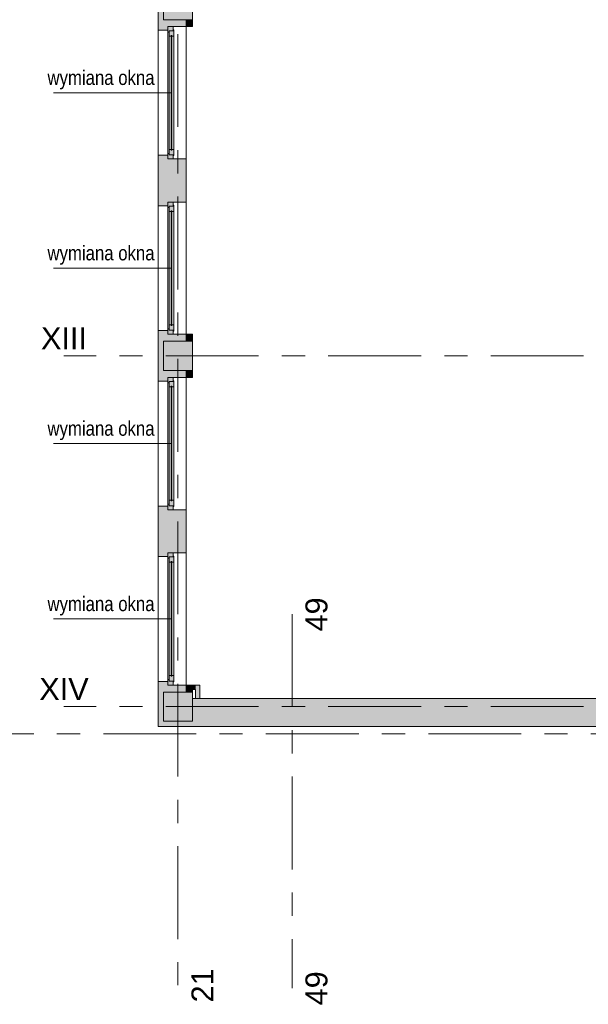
# Model space of a CAD drawing. Header units: centimetres. Extents: x -8590 to 14779, y -8842 to 3760.
# Tile 5 of 28: x 10905 to 11683, y 1 to 1348. Entities that reach past the tile are written whole.
import ezdxf

# ---------------------------------------------------------------- set-up
doc = ezdxf.new("R2010")
doc.units = ezdxf.units.CM
doc.linetypes.add('Oś', pattern=[222.25, 127, -31.75, 31.75, -31.75])
for name, color, linetype, lineweight in [('A-GLAZ', 151, 'Continuous', 13), ('A-GLAZ-IDEN', 152, 'Continuous', 13), ('A-WALL', 113, 'Continuous', 13), ('A-WALL-PATT', 111, 'Continuous', 13), ('S-COLS', 52, 'Continuous', 13), ('S-GRID', 1, 'Continuous', 13), ('S-GRID-IDEN', 1, 'Continuous', 13)]:
    doc.layers.add(name, color=color, linetype=linetype, lineweight=lineweight)
doc.styles.add('Arial Narrow_5', font='ARIALN.TTF', dxfattribs={"height": 0.2})
doc.styles.add('Arial_2', font='arial.ttf', dxfattribs={"height": 30})

# ---------------------------------------------------------------- blocks, each defined once
blk = doc.blocks.new('Pawilon E_rvt-1-3_piętro I __3_90 m_ - wyburzenia i zamurowania')
at = {"layer": 'S-GRID', "linetype": 'Oś'}
for p, q in [((-1056.6, 534.8), (-1056.6, 23.2)), ((368, 371.3), (-1702.9, 371.3))]:
    blk.add_line(p, q, dxfattribs=at)
at = {"layer": 'S-GRID-IDEN', "char_height": 30, "width": 48.3, "attachment_point": 5, "rotation": 90, "line_spacing_factor": 0.936439, "style": 'Arial_2'}
for insert in [(-1023.1, 534.5), (-1023.1, 22.8)]:
    blk.add_mtext('\\pxqc,t4.23333,8.46667,12.7,16.93333,21.16667,25.4,29.63333,33.86667,38.1,42.33333,46.56667,50.8,55.03333,59.26667,63.5,67.73333,71.96667,76.2,80.43333,84.66667,88.9,93.13333,97.36667,101.6,105.83333,110.06667,114.3,118.53333,122.76667,127,131.23333,135.46667;{49}', dxfattribs=dict(at, insert=insert))
blk = doc.blocks.new('M_Concrete-Square-Column - 400 x 400mm-1512407-3_piętro I __3_90 m_ - wyburzenia i zamurowania')
at = {"layer": 'S-COLS', "lineweight": 9}
blk.add_hatch(color=253, dxfattribs=at).paths.add_polyline_path([(20, -20), (20, 20), (-20, 20), (-20, -20), (11, -20)], flags=0)
for p, q in [((20, 20), (-20, 20)), ((-20, 20), (-20, -20)), ((20, -20), (20, 20)), ((-20, -20), (20, -20))]:
    blk.add_line(p, q, dxfattribs=at)
blk = doc.blocks.new('Okno - automatyczna etykieta - 181x181 _nietypowy podział_-2208595-3_piętro I __3_90 m_ - wyburzenia i zamurowania')
at = {"layer": 'A-GLAZ', "lineweight": 9}
h = blk.add_hatch(color=253, dxfattribs=at)
h.paths.add_polyline_path([(90.5, -0.8), (90.5, 1.5), (85, 1.5), (85, -4), (83, -4), (83, -6), (90.5, -6)], flags=0)
h.paths.add_polyline_path([(-83, -6), (-83, -4), (-85, -4), (-85, 1.5), (-90.5, 1.5), (-90.5, -6), (-85, -6)], flags=0)
h = blk.add_hatch(color=253, dxfattribs=at)
h.paths.add_polyline_path([(86, 1.8), (86, 2.5), (77.5, 2.5), (77.5, -0.3), (78.5, -0.3), (78.5, -1.3), (77.5, -1.3), (77.5, -4), (85, -4), (85, 1.5), (86, 1.5)], flags=0)
h.paths.add_polyline_path([(-77.5, 1.5), (-77.5, 2.5), (-86, 2.5), (-86, 1.5), (-85, 1.5), (-85, -4), (-77.5, -4), (-77.5, -1.3), (-78.5, -1.3), (-78.5, -0.3), (-77.5, -0.3)], flags=0)
blk.add_hatch(color=253, dxfattribs=at).paths.add_polyline_path([(78.5, -0.8), (78.5, -0.3), (-78.5, -0.3), (-78.5, -1.3), (78.5, -1.3)], flags=0)
for p, q in [((-90.5, 1.5), (-85, 1.5)), ((-90.5, -6), (-90.5, 1.5)), ((-86, 2.5), (-77.5, 2.5)), ((-86, 1.5), (-86, 2.5)), ((-85, 1.5), (-86, 1.5)), ((-85, -4), (-85, 1.5)), ((-85, 1.5), (-85, -4)), ((-77.5, 2.5), (-77.5, -0.3)), ((77.5, 2.5), (-77.5, 2.5)), ((77.5, 2.5), (86, 2.5)), ((77.5, -0.3), (77.5, 2.5)), ((85, 1.5), (85, -4)), ((86, 1.5), (85, 1.5)), ((85, 1.5), (90.5, 1.5)), ((85, -4), (85, 1.5)), ((86, 2.5), (86, 1.5)), ((90.5, 1.5), (90.5, -6)), ((-83, -6), (-90.5, -6)), ((-90.5, -6), (90.5, -6)), ((-77.5, -4), (-85, -4)), ((-85, -4), (-83, -4)), ((-83, -4), (-83, -6)), ((83, -6), (-83, -6)), ((-78.5, -1.3), (-78.5, -0.3)), ((-78.5, -0.3), (78.5, -0.3)), ((-78.5, -0.3), (-78.5, -1.3)), ((-77.5, -0.3), (-78.5, -0.3)), ((78.5, -1.3), (-78.5, -1.3)), ((-78.5, -1.3), (-77.5, -1.3)), ((-77.5, -1.3), (-77.5, -4)), ((77.5, -4), (-77.5, -4)), ((78.5, -0.3), (77.5, -0.3)), ((77.5, -1.3), (78.5, -1.3)), ((77.5, -4), (77.5, -1.3)), ((85, -4), (77.5, -4)), ((78.5, -0.3), (78.5, -1.3)), ((78.5, -1.3), (78.5, -0.3)), ((83, -4), (85, -4)), ((83, -6), (83, -4)), ((90.5, -6), (83, -6))]:
    blk.add_line(p, q, dxfattribs=at)
blk = doc.blocks.new('Okno - automatyczna etykieta - 181x181 _nietypowy podział_-2208597-3_piętro I __3_90 m_ - wyburzenia i zamurowania')
at = {"layer": 'A-GLAZ', "lineweight": 9}
h = blk.add_hatch(color=253, dxfattribs=at)
h.paths.add_polyline_path([(-90.5, -1.5), (-85, -1.5), (-85, 4), (-83, 4), (-83, 6), (-90.5, 6), (-90.5, 0.8)], flags=0)
h.paths.add_polyline_path([(83, 6), (83, 4), (85, 4), (85, -1.5), (90.5, -1.5), (90.5, 6), (85, 6)], flags=0)
h = blk.add_hatch(color=253, dxfattribs=at)
h.paths.add_polyline_path([(-86, -1.8), (-86, -2.5), (-77.5, -2.5), (-77.5, 0.3), (-78.5, 0.3), (-78.5, 1.3), (-77.5, 1.3), (-77.5, 4), (-85, 4), (-85, -1.5), (-86, -1.5)], flags=0)
h.paths.add_polyline_path([(77.5, 0.3), (77.5, -2.5), (86, -2.5), (86, -1.5), (85, -1.5), (85, 4), (77.5, 4), (77.5, 1.3), (78.5, 1.3), (78.5, 0.3)], flags=0)
blk.add_hatch(color=253, dxfattribs=at).paths.add_polyline_path([(-78.5, 1.3), (-78.5, 0.3), (78.5, 0.3), (78.5, 1.3), (-52.1, 1.3)], flags=0)
for p, q in [((-83, 6), (-90.5, 6)), ((-90.5, 6), (-90.5, -1.5)), ((-90.5, 6), (90.5, 6)), ((-77.5, 4), (-85, 4)), ((-85, 4), (-85, -1.5)), ((-85, -1.5), (-85, 4)), ((-85, 4), (-83, 4)), ((-83, 4), (-83, 6)), ((83, 6), (-83, 6)), ((78.5, 1.3), (-78.5, 1.3)), ((-78.5, 1.3), (-78.5, 0.3)), ((-78.5, 0.3), (-78.5, 1.3)), ((-78.5, 1.3), (-77.5, 1.3)), ((-78.5, 0.3), (78.5, 0.3)), ((-77.5, 0.3), (-78.5, 0.3)), ((-77.5, 1.3), (-77.5, 4)), ((77.5, 4), (-77.5, 4)), ((-77.5, -2.5), (-77.5, 0.3)), ((85, 4), (77.5, 4)), ((77.5, 4), (77.5, 1.3)), ((77.5, 1.3), (78.5, 1.3)), ((77.5, 0.3), (77.5, -2.5)), ((78.5, 0.3), (77.5, 0.3)), ((78.5, 0.3), (78.5, 1.3)), ((78.5, 1.3), (78.5, 0.3)), ((90.5, 6), (83, 6)), ((83, 6), (83, 4)), ((83, 4), (85, 4)), ((85, -1.5), (85, 4)), ((85, 4), (85, -1.5)), ((90.5, -1.5), (90.5, 6)), ((-90.5, -1.5), (-85, -1.5)), ((-85, -1.5), (-86, -1.5)), ((-86, -1.5), (-86, -2.5)), ((-86, -2.5), (-77.5, -2.5)), ((77.5, -2.5), (-77.5, -2.5)), ((77.5, -2.5), (86, -2.5)), ((86, -1.5), (85, -1.5)), ((85, -1.5), (90.5, -1.5)), ((86, -2.5), (86, -1.5))]:
    blk.add_line(p, q, dxfattribs=at)
blk = doc.blocks.new('etykieta wymiana okna - etykieta okno 1S z hp dół-2316400-3_piętro I __3_90 m_ - wyburzenia i zamurowania')
at = {"layer": 'A-GLAZ-IDEN'}
blk.add_line((0, 1.648), (0, 0.048), dxfattribs=at)
at = {"layer": 'A-GLAZ-IDEN', "insert": (-0.307, 1.429), "char_height": 0.2, "width": 1.409, "attachment_point": 3, "rotation": 90, "line_spacing_factor": 0.949189, "style": 'Arial Narrow_5'}
blk.add_mtext('\\pxqr,t6.35,12.7,19.05,25.4,31.75,38.1,44.45,50.8,57.15,63.5,69.85,76.2,82.55,88.9,95.25,101.6,107.95,114.3,120.65,127,133.35,139.7,146.05,152.4,158.75,165.1,171.45,177.8,184.15,190.5,196.85,203.2;{wymiana okna}', dxfattribs=at)

msp = doc.modelspace()

# ---------------------------------------------------------------- hatches: boundary and pattern name
at = {"layer": 'A-WALL-PATT'}
h = msp.add_hatch(color=9, dxfattribs=at)
h.paths.add_polyline_path([(11132.9, 381.3), (11132.9, 388.3), (11101.9, 388.3), (11101.9, 428.3), (11132.9, 428.3), (11132.9, 437.8), (11107.9, 437.8), (11107.9, 442.8), (11094.9, 442.8), (11094.9, 381.3), (11101.9, 381.3)], flags=0)
h.paths.add_polyline_path([(11107.9, 613.8), (11107.9, 618.8), (11132.9, 618.8), (11132.9, 677.8), (11107.9, 677.8), (11107.9, 682.8), (11094.9, 682.8), (11094.9, 613.8)], flags=0)
h.paths.add_polyline_path([(11094.9, 853.8), (11107.9, 853.8), (11107.9, 858.8), (11132.9, 858.8), (11132.9, 868.3), (11101.9, 868.3), (11101.9, 908.3), (11132.9, 908.3), (11132.9, 917.8), (11107.9, 917.8), (11107.9, 922.8), (11094.9, 922.8), (11094.9, 858.8)], flags=0)
h.paths.add_polyline_path([(11094.9, 1093.8), (11107.9, 1093.8), (11107.9, 1098.8), (11132.9, 1098.8), (11132.9, 1157.8), (11107.9, 1157.8), (11107.9, 1162.8), (11094.9, 1162.8), (11094.9, 1098.8)], flags=0)
h.paths.add_polyline_path([(11105.1, 1333.8), (11107.9, 1333.8), (11107.9, 1338.8), (11132.9, 1338.8), (11132.9, 1348.3), (11101.9, 1348.3), (11101.9, 1383.3), (11094.9, 1383.3), (11094.9, 1333.8)], flags=0)
for points in [[(11136.9, 1338.8), (11141.9, 1338.8), (11141.9, 1348.3), (11132.9, 1348.3), (11132.9, 1338.8)], [(11141.9, 908.3), (11141.9, 917.8), (11132.9, 917.8), (11132.9, 908.3), (11140, 908.3)], [(11132.9, 858.8), (11141.9, 858.8), (11141.9, 868.3), (11132.9, 868.3)], [(11132.9, 428.3), (11141.9, 428.3), (11141.9, 437.8), (11132.9, 437.8)], [(11141.9, 431.8), (11145.9, 431.8), (11145.9, 437.8), (11141.9, 437.8), (11141.9, 437.2)], [(11151.9, 419.3), (11151.9, 437.8), (11145.9, 437.8), (11145.9, 419.3)]]:
    msp.add_hatch(color=9, dxfattribs=at).paths.add_polyline_path(points, flags=0)
h = msp.add_hatch(color=9, dxfattribs=at)
h.paths.add_polyline_path([(12351.4, 381.3), (12356.4, 381.3), (12356.4, 394.3), (12351.4, 394.3), (12351.4, 419.3), (12341.9, 419.3), (12341.9, 388.3), (12301.9, 388.3), (12301.9, 419.3), (12292.4, 419.3), (12292.4, 394.3), (12287.4, 394.3), (12287.4, 381.3), (12341.9, 381.3)], flags=0)
h.paths.add_polyline_path([(11942.4, 381.3), (11942.4, 394.3), (11937.4, 394.3), (11937.4, 419.3), (11934.9, 419.3), (11934.9, 400.3), (11922.9, 400.3), (11922.9, 419.3), (11878.4, 419.3), (11878.4, 394.3), (11873.4, 394.3), (11873.4, 381.3), (11937.4, 381.3)], flags=0)
h.paths.add_polyline_path([(12826.9, 381.3), (12864.9, 381.3), (12864.9, 419.3), (12826.9, 419.3), (12826.9, 383.8)], flags=0)
h.paths.add_polyline_path([(11787.4, 381.3), (11792.4, 381.3), (11792.4, 394.3), (11787.4, 394.3), (11787.4, 419.3), (11741.9, 419.3), (11741.9, 388.3), (11701.9, 388.3), (11701.9, 419.3), (11141.9, 419.3), (11141.9, 388.3), (11132.9, 388.3), (11132.9, 381.3), (11741.9, 381.3)], flags=0)
h.paths.add_polyline_path([(12580.4, 381.3), (12636.9, 381.3), (12636.9, 419.3), (12532.4, 419.3), (12532.4, 394.3), (12527.4, 394.3), (12527.4, 381.3), (12575.4, 381.3)], flags=0)

# ---------------------------------------------------------------- linework, layer by layer
at = {"layer": 'A-WALL', "lineweight": 9}
for p, q in [((11094.9, 381.3), (11094.9, 2338.3)), ((11132.9, 1348.3), (11132.9, 1338.8)), ((11141.9, 1338.8), (11141.9, 1348.3)), ((11115.4, 1338.8), (11141.9, 1338.8)), ((11132.9, 1338.8), (11132.9, 908.3)), ((11094.9, 1333.8), (11107.9, 1333.8)), ((11107.9, 1162.8), (11094.9, 1162.8)), ((11132.9, 1157.8), (11115.4, 1157.8)), ((11094.9, 1093.8), (11107.9, 1093.8)), ((11115.4, 1098.8), (11132.9, 1098.8)), ((11107.9, 922.8), (11094.9, 922.8)), ((11141.9, 917.8), (11115.4, 917.8)), ((11141.9, 908.3), (11141.9, 917.8)), ((11132.9, 868.3), (11132.9, 437.8)), ((11141.9, 858.8), (11141.9, 868.3)), ((11094.9, 853.8), (11107.9, 853.8)), ((11115.4, 858.8), (11141.9, 858.8)), ((11107.9, 682.8), (11094.9, 682.8)), ((11132.9, 677.8), (11115.4, 677.8)), ((11094.9, 613.8), (11107.9, 613.8)), ((11115.4, 618.8), (11132.9, 618.8)), ((11107.9, 442.8), (11094.9, 442.8)), ((11151.9, 437.8), (11115.4, 437.8)), ((11132.9, 437.8), (11132.9, 428.3)), ((11141.9, 437.8), (11141.9, 428.3)), ((11141.9, 431.8), (11145.9, 431.8)), ((11145.9, 431.8), (11145.9, 419.3)), ((11151.9, 419.3), (11151.9, 437.8)), ((11701.9, 419.3), (11141.9, 419.3)), ((11094.9, 381.3), (12636.9, 381.3))]:
    msp.add_line(p, q, dxfattribs=at)
at = {"layer": 'S-GRID', "linetype": 'Oś'}
for p, q in [((11121.9, 2884.3), (11121.9, 27.1)), ((13677, 888.3), (10965.8, 888.3)), ((13677, 408.3), (10965.8, 408.3))]:
    msp.add_line(p, q, dxfattribs=at)

# ---------------------------------------------------------------- block references
at = {"color": 10, "lineweight": 5}
msp.add_blockref('Pawilon E_rvt-1-3_piętro I __3_90 m_ - wyburzenia i zamurowania', (12334.6, 0), dxfattribs=at)
at = {"layer": 'A-GLAZ', "lineweight": 9}
for name, p, rotation in [('Okno - automatyczna etykieta - 181x181 _nietypowy podział_-2208595-3_piętro I __3_90 m_ - wyburzenia i zamurowania', (11113.9, 1248.3), 270.0000000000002), ('Okno - automatyczna etykieta - 181x181 _nietypowy podział_-2208595-3_piętro I __3_90 m_ - wyburzenia i zamurowania', (11113.9, 1008.3), 270.0000000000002), ('Okno - automatyczna etykieta - 181x181 _nietypowy podział_-2208597-3_piętro I __3_90 m_ - wyburzenia i zamurowania', (11113.9, 768.3), 90.00000000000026), ('Okno - automatyczna etykieta - 181x181 _nietypowy podział_-2208597-3_piętro I __3_90 m_ - wyburzenia i zamurowania', (11113.9, 528.3), 90.00000000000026)]:
    msp.add_blockref(name, p, dxfattribs=dict(at, rotation=rotation))
at = {"layer": 'A-GLAZ-IDEN', "xscale": 99.99999999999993, "yscale": 99.99999999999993, "zscale": 99.99999999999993}
for p, rotation in [((10947, 1248.3), 270.0000000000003), ((10947, 1008.3), 270.0000000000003), ((10947, 768.3), 270.0000000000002), ((10947, 528.3), 270.0000000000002)]:
    msp.add_blockref('etykieta wymiana okna - etykieta okno 1S z hp dół-2316400-3_piętro I __3_90 m_ - wyburzenia i zamurowania', p, dxfattribs=dict(at, rotation=rotation))
at = {"layer": 'S-COLS', "lineweight": 9}
for p in [(11121.9, 1368.3), (11121.9, 888.3), (11121.9, 408.3)]:
    msp.add_blockref('M_Concrete-Square-Column - 400 x 400mm-1512407-3_piętro I __3_90 m_ - wyburzenia i zamurowania', p, dxfattribs=at)

# ---------------------------------------------------------------- texts
at = {"layer": 'S-GRID-IDEN', "char_height": 30, "attachment_point": 5, "line_spacing_factor": 0.936439, "style": 'Arial_2'}
for s, insert, width in [('\\pxqc,t4.23333,8.46667,12.7,16.93333,21.16667,25.4,29.63333,33.86667,38.1,42.33333,46.56667,50.8,55.03333,59.26667,63.5,67.73333,71.96667,76.2,80.43333,84.66667,88.9,93.13333,97.36667,101.6,105.83333,110.06667,114.3,118.53333,122.76667,127,131.23333,135.46667;{XIII}', (10966, 912.4), 63.5), ('\\pxqc,t4.23333,8.46667,12.7,16.93333,21.16667,25.4,29.63333,33.86667,38.1,42.33333,46.56667,50.8,55.03333,59.26667,63.5,67.73333,71.96667,76.2,80.43333,84.66667,88.9,93.13333,97.36667,101.6,105.83333,110.06667,114.3,118.53333,122.76667,127,131.23333,135.46667;{XIV}', (10966, 432.4), 68.1)]:
    msp.add_mtext(s, dxfattribs=dict(at, insert=insert, width=width))
at = {"layer": 'S-GRID-IDEN', "insert": (11155.4, 26.8), "char_height": 30, "width": 48.3, "attachment_point": 5, "rotation": 90, "line_spacing_factor": 0.936439, "style": 'Arial_2'}
msp.add_mtext('\\pxqc,t4.23333,8.46667,12.7,16.93333,21.16667,25.4,29.63333,33.86667,38.1,42.33333,46.56667,50.8,55.03333,59.26667,63.5,67.73333,71.96667,76.2,80.43333,84.66667,88.9,93.13333,97.36667,101.6,105.83333,110.06667,114.3,118.53333,122.76667,127,131.23333,135.46667;{21}', dxfattribs=at)

doc.saveas('drawing.dxf')
